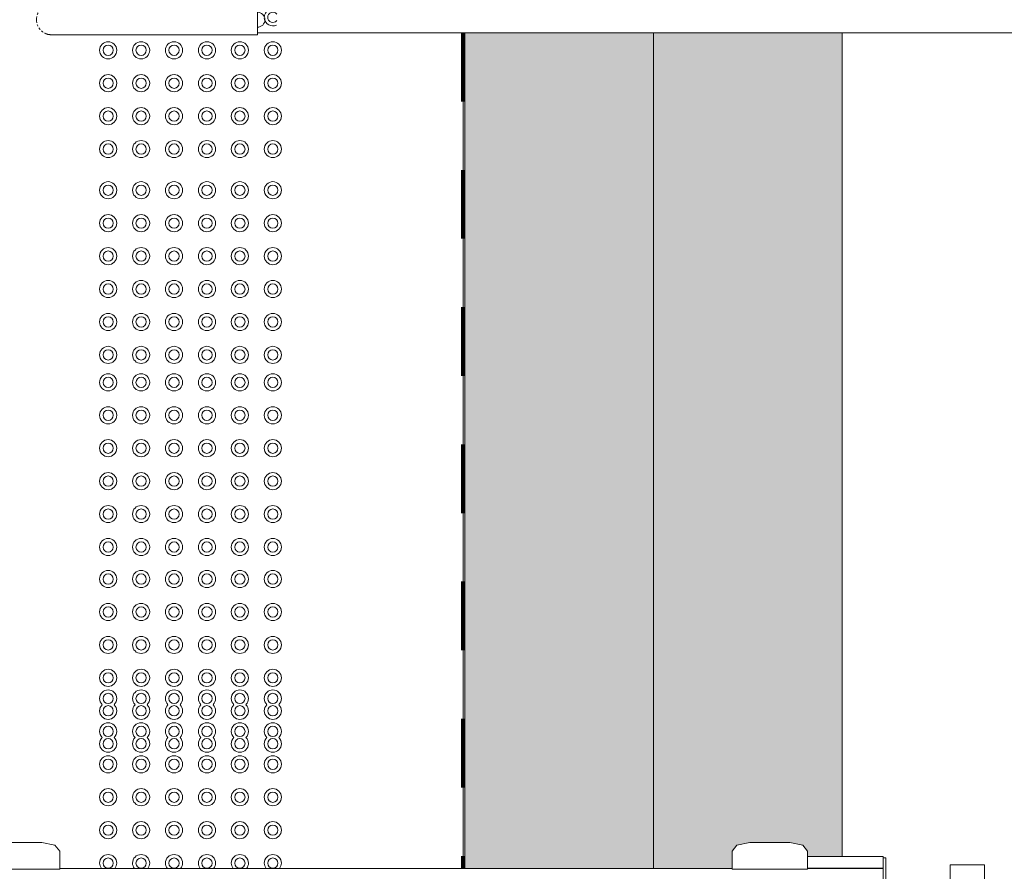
# Model space of a CAD drawing. Header units: metres. Extents: x 2.5 to 42.1, y -73.7 to -48.4.
# Tile 25 of 256: x 8.4 to 9.8, y -64.7 to -63.5. Entities that reach past the tile are written whole.
import ezdxf

# ---------------------------------------------------------------- set-up
doc = ezdxf.new("R2010")
doc.units = ezdxf.units.M
for name, pattern in [('Projeção', [0.003969, 0.002381, -0.001587]), ('Traço', [0.006, 0.003, -0.003]), ('Traço_2_', [0.006, 0.003, -0.003])]:
    doc.linetypes.add(name, pattern=pattern)
doc.layers.add('A-AREA', color=4, linetype='Traço', lineweight=100, true_color=0x00ffff)
for name, color, linetype, lineweight in [('A-FLOR', 7, 'Continuous', 18), ('A-GENM', 7, 'Continuous', 18), ('Balaústres', 7, 'Continuous', 18), ('Corrimão', 7, 'Continuous', 18), ('Guarda-corpos', 7, 'Continuous', 18), ('Q-SPCQ', 7, 'Continuous', 18), ('S-FNDN', 7, 'Continuous', 18), ('S-STRS', 7, 'Continuous', 18)]:
    doc.layers.add(name, color=color, linetype=linetype, lineweight=lineweight)
pattern_1 = [(50, (21.555, -62.929), (0.273274, -0.0239114), [0.02858, -0.31433]), (355, (21.555, -62.929), (-0.0528634, 0.286588), [0.02286, -0.25146]), (100.451, (21.578, -62.931), (0.220418, 0.2626804), [0.02429, -0.26714]), (46.184, (21.555, -62.853), (0.4066185, -0.0630575), [0.04286, -0.47149]), (96.636, (21.589, -62.858), (0.356107, 0.371139), [0.03643, -0.4007]), (351.184, (21.555, -62.853), (0.356108, 0.371137), [0.03429, -0.37719]), (21, (21.593, -62.872), (0.2274184, -0.1533992), [0.02858, -0.31433]), (326, (21.593, -62.872), (0.092705, 0.276284), [0.02286, -0.25146]), (71.451, (21.612, -62.884), (0.320132, 0.1228847), [0.02429, -0.26714]), (37.5, (21.555, -62.929), (0.0046375, 0.1268327), [0.00251, -0.2459, 0.00251, -0.25276, -0.25241]), (37.5, (21.555, -62.929), (0.0046375, 0.1268327), [-0.50368, 0.00251, -0.2499]), (7.5, (21.555, -62.929), (0.1002335, 0.1502687), [0.00251, -0.14303, 0.00251, -0.24018, -0.0962]), (7.5, (21.555, -62.929), (0.1002335, 0.1502687), [-0.38824, 0.00251, -0.09369]), (327.5, (21.47, -62.929), (0.2033841, -0.0085941), [0.00251, -0.09274, 0.00251, -0.29467, -0.39433]), (327.5, (21.47, -62.929), (0.2033841, -0.0085941), [-0.39243, 0.00251, -0.39182]), (317.5, (21.432, -62.929), (0.2221916, 0.0381397), [0.00251, -0.12131, 0.00251, -0.19484, -0.28004]), (317.5, (21.432, -62.929), (0.2221916, 0.0381397), [-0.32118, 0.00251, -0.27752])]

# ---------------------------------------------------------------- blocks, each defined once
blk = doc.blocks.new('Constructions-Lifts_Liftup_easylift-900-800 - Liftup - Material - Non-skid Linoleum-7091028-TÉRREO _0_32m')
at = {"layer": 'Q-SPCQ', "color": 253, "true_color": 0xaaaaaa}
for p, q in [((-0.45, 0), (-0.45, -0.05)), ((-0.36, 0), (-0.45, 0)), ((-0.45, -0.05), (-0.36, -0.05))]:
    blk.add_line(p, q, dxfattribs=at)
at = {"layer": 'S-FNDN', "color": 253, "true_color": 0xaaaaaa}
for p, q in [((-0.4625, -0.148), (-0.4455, -0.148)), ((-0.4625, -0.258), (-0.4625, -0.148)), ((-0.4605, -0.144), (-0.419, -0.144)), ((-0.4605, -0.148), (-0.4605, -0.144)), ((-0.419, -0.148), (-0.4605, -0.148)), ((-0.4455, -0.148), (-0.4455, -0.258)), ((-0.445, -0.258), (-0.445, -0.148)), ((-0.4786, -0.265), (-0.4701, -0.258)), ((-0.4701, -0.258), (-0.444, -0.258)), ((-0.4455, -0.258), (-0.4625, -0.258)), ((-0.444, -0.258), (-0.444, -0.368)), ((-0.4826, -0.284), (-0.4786, -0.265)), ((-0.4826, -0.342), (-0.4826, -0.284)), ((-0.4786, -0.361), (-0.4826, -0.342)), ((-0.4701, -0.368), (-0.4786, -0.361)), ((-0.444, -0.368), (-0.4701, -0.368)), ((-0.445, -1.348), (-0.445, -0.368)), ((-0.4786, -1.355), (-0.4701, -1.348)), ((-0.4701, -1.348), (-0.444, -1.348)), ((-0.444, -1.348), (-0.444, -1.458)), ((-0.4826, -1.374), (-0.4786, -1.355)), ((-0.4826, -1.432), (-0.4826, -1.374))]:
    blk.add_line(p, q, dxfattribs=at)
blk = doc.blocks.new('_ARQPWR_ACS Piso tátil de alerta - 30 cm Inox-7195133-TÉRREO _0_32m')
at = {"layer": 'A-GENM', "color": 253, "true_color": 0xaaaaaa}
for centre, radius, start, end in [((-0.12, 0.12), 0.0125, 0, 180), ((-0.072, 0.12), 0.0125, 0, 180), ((-0.024, 0.12), 0.0125, 0, 180), ((0.024, 0.12), 0.0125, 0, 180), ((0.072, 0.12), 0.0125, 0, 180), ((0.12, 0.12), 0.0125, 0, 180), ((-0.12, 0.12), 0.0125, 180, 360), ((-0.12, 0.12), 0.0075, 360, 180), ((-0.12, 0.12), 0.0075, 180, 360), ((-0.072, 0.12), 0.0125, 180, 360), ((-0.072, 0.12), 0.0075, 360, 180), ((-0.072, 0.12), 0.0075, 180, 360), ((-0.024, 0.12), 0.0125, 180, 360), ((-0.024, 0.12), 0.0075, 360, 180), ((-0.024, 0.12), 0.0075, 180, 360), ((0.024, 0.12), 0.0125, 180, 360), ((0.024, 0.12), 0.0075, 360, 180), ((0.024, 0.12), 0.0075, 180, 360), ((0.072, 0.12), 0.0125, 180, 360), ((0.072, 0.12), 0.0075, 360, 180), ((0.072, 0.12), 0.0075, 180, 360), ((0.12, 0.12), 0.0125, 180, 360), ((0.12, 0.12), 0.0075, 360, 180), ((0.12, 0.12), 0.0075, 180, 360), ((-0.12, 0.072), 0.0125, 0, 180), ((-0.12, 0.072), 0.0125, 180, 360), ((-0.12, 0.072), 0.0075, 360, 180), ((-0.12, 0.072), 0.0075, 180, 360), ((-0.072, 0.072), 0.0125, 0, 180), ((-0.072, 0.072), 0.0125, 180, 360), ((-0.072, 0.072), 0.0075, 360, 180), ((-0.072, 0.072), 0.0075, 180, 360), ((-0.024, 0.072), 0.0125, 0, 180), ((-0.024, 0.072), 0.0125, 180, 360), ((-0.024, 0.072), 0.0075, 360, 180), ((-0.024, 0.072), 0.0075, 180, 360), ((0.024, 0.072), 0.0125, 0, 180), ((0.024, 0.072), 0.0125, 180, 360), ((0.024, 0.072), 0.0075, 360, 180), ((0.024, 0.072), 0.0075, 180, 360), ((0.072, 0.072), 0.0125, 0, 180), ((0.072, 0.072), 0.0125, 180, 360), ((0.072, 0.072), 0.0075, 360, 180), ((0.072, 0.072), 0.0075, 180, 360), ((0.12, 0.072), 0.0125, 0, 180), ((0.12, 0.072), 0.0125, 180, 360), ((0.12, 0.072), 0.0075, 360, 180), ((0.12, 0.072), 0.0075, 180, 360), ((-0.12, 0.024), 0.0125, 0, 180), ((-0.12, 0.024), 0.0075, 360, 180), ((-0.072, 0.024), 0.0125, 0, 180), ((-0.072, 0.024), 0.0075, 360, 180), ((-0.024, 0.024), 0.0125, 0, 180), ((-0.024, 0.024), 0.0075, 360, 180), ((0.024, 0.024), 0.0125, 0, 180), ((0.024, 0.024), 0.0075, 360, 180), ((0.072, 0.024), 0.0125, 0, 180), ((0.072, 0.024), 0.0075, 360, 180), ((0.12, 0.024), 0.0125, 0, 180), ((0.12, 0.024), 0.0075, 360, 180), ((-0.12, 0.024), 0.0125, 180, 360), ((-0.12, 0.024), 0.0075, 180, 360), ((-0.072, 0.024), 0.0125, 180, 360), ((-0.072, 0.024), 0.0075, 180, 360), ((-0.024, 0.024), 0.0125, 180, 360), ((-0.024, 0.024), 0.0075, 180, 360), ((0.024, 0.024), 0.0125, 180, 360), ((0.024, 0.024), 0.0075, 180, 360), ((0.072, 0.024), 0.0125, 180, 360), ((0.072, 0.024), 0.0075, 180, 360), ((0.12, 0.024), 0.0125, 180, 360), ((0.12, 0.024), 0.0075, 180, 360), ((-0.12, -0.024), 0.0125, 0, 180), ((-0.072, -0.024), 0.0125, 0, 180), ((-0.024, -0.024), 0.0125, 0, 180), ((0.024, -0.024), 0.0125, 0, 180), ((0.072, -0.024), 0.0125, 0, 180), ((0.12, -0.024), 0.0125, 0, 180), ((-0.12, -0.024), 0.0125, 180, 360), ((-0.12, -0.024), 0.0075, 360, 180), ((-0.12, -0.024), 0.0075, 180, 360), ((-0.072, -0.024), 0.0125, 180, 360), ((-0.072, -0.024), 0.0075, 360, 180), ((-0.072, -0.024), 0.0075, 180, 360), ((-0.024, -0.024), 0.0125, 180, 360), ((-0.024, -0.024), 0.0075, 360, 180), ((-0.024, -0.024), 0.0075, 180, 360), ((0.024, -0.024), 0.0125, 180, 360), ((0.024, -0.024), 0.0075, 360, 180), ((0.024, -0.024), 0.0075, 180, 360), ((0.072, -0.024), 0.0125, 180, 360), ((0.072, -0.024), 0.0075, 360, 180), ((0.072, -0.024), 0.0075, 180, 360), ((0.12, -0.024), 0.0125, 180, 360), ((0.12, -0.024), 0.0075, 360, 180), ((0.12, -0.024), 0.0075, 180, 360), ((-0.12, -0.072), 0.0125, 0, 180), ((-0.12, -0.072), 0.0075, 360, 180), ((-0.072, -0.072), 0.0125, 0, 180), ((-0.072, -0.072), 0.0075, 360, 180), ((-0.024, -0.072), 0.0125, 0, 180), ((-0.024, -0.072), 0.0075, 360, 180), ((0.024, -0.072), 0.0125, 0, 180), ((0.024, -0.072), 0.0075, 360, 180), ((0.072, -0.072), 0.0125, 0, 180), ((0.072, -0.072), 0.0075, 360, 180), ((0.12, -0.072), 0.0125, 0, 180), ((0.12, -0.072), 0.0075, 360, 180), ((-0.12, -0.072), 0.0125, 180, 360), ((-0.12, -0.072), 0.0075, 180, 360), ((-0.072, -0.072), 0.0125, 180, 360), ((-0.072, -0.072), 0.0075, 180, 360), ((-0.024, -0.072), 0.0125, 180, 360), ((-0.024, -0.072), 0.0075, 180, 360), ((0.024, -0.072), 0.0125, 180, 360), ((0.024, -0.072), 0.0075, 180, 360), ((0.072, -0.072), 0.0125, 180, 360), ((0.072, -0.072), 0.0075, 180, 360), ((0.12, -0.072), 0.0125, 180, 360), ((0.12, -0.072), 0.0075, 180, 360), ((-0.12, -0.12), 0.0125, 0, 180), ((-0.12, -0.12), 0.0075, 360, 180), ((-0.072, -0.12), 0.0125, 0, 180), ((-0.072, -0.12), 0.0075, 360, 180), ((-0.024, -0.12), 0.0125, 0, 180), ((-0.024, -0.12), 0.0075, 360, 180), ((0.024, -0.12), 0.0125, 0, 180), ((0.024, -0.12), 0.0075, 360, 180), ((0.072, -0.12), 0.0125, 0, 180), ((0.072, -0.12), 0.0075, 360, 180), ((0.12, -0.12), 0.0125, 0, 180), ((0.12, -0.12), 0.0075, 360, 180), ((-0.12, -0.12), 0.0125, 180, 360), ((-0.12, -0.12), 0.0075, 180, 360), ((-0.072, -0.12), 0.0125, 180, 360), ((-0.072, -0.12), 0.0075, 180, 360), ((-0.024, -0.12), 0.0125, 180, 360), ((-0.024, -0.12), 0.0075, 180, 360), ((0.024, -0.12), 0.0125, 180, 360), ((0.024, -0.12), 0.0075, 180, 360), ((0.072, -0.12), 0.0125, 180, 360), ((0.072, -0.12), 0.0075, 180, 360), ((0.12, -0.12), 0.0125, 180, 360), ((0.12, -0.12), 0.0075, 180, 360)]:
    blk.add_arc(centre, radius, start, end, dxfattribs=at)
blk = doc.blocks.new('_ARQPWR_ACS Piso tátil de alerta - 30 cm Inox-V57-TÉRREO _0_32m')
at = {"layer": 'A-GENM', "color": 253, "true_color": 0xaaaaaa}
for centre, radius, start, end in [((-0.12, 0.12), 0.0125, 0, 180), ((-0.072, 0.12), 0.0125, 0, 180), ((-0.024, 0.12), 0.0125, 0, 180), ((0.024, 0.12), 0.0125, 0, 180), ((0.072, 0.12), 0.0125, 0, 180), ((0.12, 0.12), 0.0125, 0, 180), ((-0.12, 0.12), 0.0125, 180, 360), ((-0.12, 0.12), 0.0075, 360, 180), ((-0.12, 0.12), 0.0075, 180, 360), ((-0.072, 0.12), 0.0125, 180, 360), ((-0.072, 0.12), 0.0075, 360, 180), ((-0.072, 0.12), 0.0075, 180, 360), ((-0.024, 0.12), 0.0125, 180, 360), ((-0.024, 0.12), 0.0075, 360, 180), ((-0.024, 0.12), 0.0075, 180, 360), ((0.024, 0.12), 0.0125, 180, 360), ((0.024, 0.12), 0.0075, 360, 180), ((0.024, 0.12), 0.0075, 180, 360), ((0.072, 0.12), 0.0125, 180, 360), ((0.072, 0.12), 0.0075, 360, 180), ((0.072, 0.12), 0.0075, 180, 360), ((0.12, 0.12), 0.0125, 180, 360), ((0.12, 0.12), 0.0075, 360, 180), ((0.12, 0.12), 0.0075, 180, 360), ((-0.12, 0.072), 0.0125, 0, 180), ((-0.12, 0.072), 0.0125, 180, 360), ((-0.12, 0.072), 0.0075, 360, 180), ((-0.12, 0.072), 0.0075, 180, 360), ((-0.072, 0.072), 0.0125, 0, 180), ((-0.072, 0.072), 0.0125, 180, 360), ((-0.072, 0.072), 0.0075, 360, 180), ((-0.072, 0.072), 0.0075, 180, 360), ((-0.024, 0.072), 0.0125, 0, 180), ((-0.024, 0.072), 0.0125, 180, 360), ((-0.024, 0.072), 0.0075, 360, 180), ((-0.024, 0.072), 0.0075, 180, 360), ((0.024, 0.072), 0.0125, 0, 180), ((0.024, 0.072), 0.0125, 180, 360), ((0.024, 0.072), 0.0075, 360, 180), ((0.024, 0.072), 0.0075, 180, 360), ((0.072, 0.072), 0.0125, 0, 180), ((0.072, 0.072), 0.0125, 180, 360), ((0.072, 0.072), 0.0075, 360, 180), ((0.072, 0.072), 0.0075, 180, 360), ((0.12, 0.072), 0.0125, 0, 180), ((0.12, 0.072), 0.0125, 180, 360), ((0.12, 0.072), 0.0075, 360, 180), ((0.12, 0.072), 0.0075, 180, 360), ((-0.12, 0.024), 0.0125, 0, 180), ((-0.12, 0.024), 0.0075, 360, 180), ((-0.072, 0.024), 0.0125, 0, 180), ((-0.072, 0.024), 0.0075, 360, 180), ((-0.024, 0.024), 0.0125, 0, 180), ((-0.024, 0.024), 0.0075, 360, 180), ((0.024, 0.024), 0.0125, 0, 180), ((0.024, 0.024), 0.0075, 360, 180), ((0.072, 0.024), 0.0125, 0, 180), ((0.072, 0.024), 0.0075, 360, 180), ((0.12, 0.024), 0.0125, 0, 180), ((0.12, 0.024), 0.0075, 360, 180), ((-0.12, 0.024), 0.0125, 180, 360), ((-0.12, 0.024), 0.0075, 180, 360), ((-0.072, 0.024), 0.0125, 180, 360), ((-0.072, 0.024), 0.0075, 180, 360), ((-0.024, 0.024), 0.0125, 180, 360), ((-0.024, 0.024), 0.0075, 180, 360), ((0.024, 0.024), 0.0125, 180, 360), ((0.024, 0.024), 0.0075, 180, 360), ((0.072, 0.024), 0.0125, 180, 360), ((0.072, 0.024), 0.0075, 180, 360), ((0.12, 0.024), 0.0125, 180, 360), ((0.12, 0.024), 0.0075, 180, 360), ((-0.12, -0.024), 0.0125, 0, 180), ((-0.072, -0.024), 0.0125, 0, 180), ((-0.024, -0.024), 0.0125, 0, 180), ((0.024, -0.024), 0.0125, 0, 180), ((0.072, -0.024), 0.0125, 0, 180), ((0.12, -0.024), 0.0125, 0, 180), ((-0.12, -0.024), 0.0125, 180, 360), ((-0.12, -0.024), 0.0075, 360, 180), ((-0.12, -0.024), 0.0075, 180, 360), ((-0.072, -0.024), 0.0125, 180, 360), ((-0.072, -0.024), 0.0075, 360, 180), ((-0.072, -0.024), 0.0075, 180, 360), ((-0.024, -0.024), 0.0125, 180, 360), ((-0.024, -0.024), 0.0075, 360, 180), ((-0.024, -0.024), 0.0075, 180, 360), ((0.024, -0.024), 0.0125, 180, 360), ((0.024, -0.024), 0.0075, 360, 180), ((0.024, -0.024), 0.0075, 180, 360), ((0.072, -0.024), 0.0125, 180, 360), ((0.072, -0.024), 0.0075, 360, 180), ((0.072, -0.024), 0.0075, 180, 360), ((0.12, -0.024), 0.0125, 180, 360), ((0.12, -0.024), 0.0075, 360, 180), ((0.12, -0.024), 0.0075, 180, 360), ((-0.12, -0.072), 0.0125, 135, 180), ((-0.12, -0.072), 0.0075, 360, 180), ((-0.12, -0.072), 0.0125, 0, 45), ((-0.072, -0.072), 0.0125, 135, 180), ((-0.072, -0.072), 0.0075, 360, 180), ((-0.072, -0.072), 0.0125, 0, 45), ((-0.024, -0.072), 0.0125, 135, 180), ((-0.024, -0.072), 0.0075, 360, 180), ((-0.024, -0.072), 0.0125, 0, 45), ((0.024, -0.072), 0.0125, 135, 180), ((0.024, -0.072), 0.0075, 360, 180), ((0.024, -0.072), 0.0125, 0, 45), ((0.072, -0.072), 0.0125, 135, 180), ((0.072, -0.072), 0.0075, 360, 180), ((0.072, -0.072), 0.0125, 0, 45), ((0.12, -0.072), 0.0125, 135, 180), ((0.12, -0.072), 0.0075, 360, 180), ((0.12, -0.072), 0.0125, 0, 45), ((-0.12, -0.072), 0.0125, 180, 360), ((-0.12, -0.072), 0.0075, 180, 360), ((-0.072, -0.072), 0.0125, 180, 360), ((-0.072, -0.072), 0.0075, 180, 360), ((-0.024, -0.072), 0.0125, 180, 360), ((-0.024, -0.072), 0.0075, 180, 360), ((0.024, -0.072), 0.0125, 180, 360), ((0.024, -0.072), 0.0075, 180, 360), ((0.072, -0.072), 0.0125, 180, 360), ((0.072, -0.072), 0.0075, 180, 360), ((0.12, -0.072), 0.0125, 180, 360), ((0.12, -0.072), 0.0075, 180, 360), ((-0.12, -0.12), 0.0125, 135, 180), ((-0.12, -0.12), 0.0075, 360, 180), ((-0.12, -0.12), 0.0125, 0, 45), ((-0.072, -0.12), 0.0125, 135, 180), ((-0.072, -0.12), 0.0075, 360, 180), ((-0.072, -0.12), 0.0125, 0, 45), ((-0.024, -0.12), 0.0125, 135, 180), ((-0.024, -0.12), 0.0075, 360, 180), ((-0.024, -0.12), 0.0125, 0, 45), ((0.024, -0.12), 0.0125, 135, 180), ((0.024, -0.12), 0.0075, 360, 180), ((0.024, -0.12), 0.0125, 0, 45), ((0.072, -0.12), 0.0125, 135, 180), ((0.072, -0.12), 0.0075, 360, 180), ((0.072, -0.12), 0.0125, 0, 45), ((0.12, -0.12), 0.0125, 135, 180), ((0.12, -0.12), 0.0075, 360, 180), ((0.12, -0.12), 0.0125, 0, 45), ((-0.12, -0.12), 0.0125, 180, 360), ((-0.12, -0.12), 0.0075, 180, 360), ((-0.072, -0.12), 0.0125, 180, 360), ((-0.072, -0.12), 0.0075, 180, 360), ((-0.024, -0.12), 0.0125, 180, 360), ((-0.024, -0.12), 0.0075, 180, 360), ((0.024, -0.12), 0.0125, 180, 360), ((0.024, -0.12), 0.0075, 180, 360), ((0.072, -0.12), 0.0125, 180, 360), ((0.072, -0.12), 0.0075, 180, 360), ((0.12, -0.12), 0.0125, 180, 360), ((0.12, -0.12), 0.0075, 180, 360)]:
    blk.add_arc(centre, radius, start, end, dxfattribs=at)
blk = doc.blocks.new('_ARQPWR_ACS Piso tátil de alerta - 30 cm Inox-V58-TÉRREO _0_32m')
at = {"layer": 'A-GENM', "color": 253, "true_color": 0xaaaaaa}
for centre, radius, start, end in [((-0.12, 0.12), 0.0125, 0, 180), ((-0.072, 0.12), 0.0125, 0, 180), ((-0.024, 0.12), 0.0125, 0, 180), ((0.024, 0.12), 0.0125, 0, 180), ((0.072, 0.12), 0.0125, 0, 180), ((0.12, 0.12), 0.0125, 0, 180), ((-0.12, 0.12), 0.0125, 180, 360), ((-0.12, 0.12), 0.0075, 360, 180), ((-0.12, 0.12), 0.0075, 180, 360), ((-0.072, 0.12), 0.0125, 180, 360), ((-0.072, 0.12), 0.0075, 360, 180), ((-0.072, 0.12), 0.0075, 180, 360), ((-0.024, 0.12), 0.0125, 180, 360), ((-0.024, 0.12), 0.0075, 360, 180), ((-0.024, 0.12), 0.0075, 180, 360), ((0.024, 0.12), 0.0125, 180, 360), ((0.024, 0.12), 0.0075, 360, 180), ((0.024, 0.12), 0.0075, 180, 360), ((0.072, 0.12), 0.0125, 180, 360), ((0.072, 0.12), 0.0075, 360, 180), ((0.072, 0.12), 0.0075, 180, 360), ((0.12, 0.12), 0.0125, 180, 360), ((0.12, 0.12), 0.0075, 360, 180), ((0.12, 0.12), 0.0075, 180, 360), ((0.12, 0.072), 0.0125, 64.5442, 178.7679), ((0.12, 0.072), 0.0075, 40, 180), ((0.12, 0.072), 0.0075, 180, 320), ((0.12, 0.072), 0.0125, 188.4192, 295.4558), ((-0.12, 0.024), 0.0125, 0, 180), ((-0.12, 0.024), 0.0075, 360, 180), ((-0.072, 0.024), 0.0125, 0, 180), ((-0.072, 0.024), 0.0075, 360, 180), ((-0.024, 0.024), 0.0125, 0, 180), ((-0.024, 0.024), 0.0075, 360, 180), ((0.024, 0.024), 0.0125, 0, 180), ((0.024, 0.024), 0.0075, 360, 180), ((0.072, 0.024), 0.0125, 0, 180), ((0.072, 0.024), 0.0075, 360, 180), ((0.12, 0.024), 0.0125, 0, 180), ((0.12, 0.024), 0.0075, 360, 180), ((-0.12, 0.024), 0.0125, 180, 360), ((-0.12, 0.024), 0.0075, 180, 360), ((-0.072, 0.024), 0.0125, 180, 360), ((-0.072, 0.024), 0.0075, 180, 360), ((-0.024, 0.024), 0.0125, 180, 360), ((-0.024, 0.024), 0.0075, 180, 360), ((0.024, 0.024), 0.0125, 180, 360), ((0.024, 0.024), 0.0075, 180, 360), ((0.072, 0.024), 0.0125, 180, 360), ((0.072, 0.024), 0.0075, 180, 360), ((0.12, 0.024), 0.0125, 180, 360), ((0.12, 0.024), 0.0075, 180, 360), ((-0.12, -0.024), 0.0125, 0, 180), ((-0.072, -0.024), 0.0125, 0, 180), ((-0.024, -0.024), 0.0125, 0, 180), ((0.024, -0.024), 0.0125, 0, 180), ((0.072, -0.024), 0.0125, 0, 180), ((0.12, -0.024), 0.0125, 0, 180), ((-0.12, -0.024), 0.0125, 180, 360), ((-0.12, -0.024), 0.0075, 360, 180), ((-0.12, -0.024), 0.0075, 180, 360), ((-0.072, -0.024), 0.0125, 180, 360), ((-0.072, -0.024), 0.0075, 360, 180), ((-0.072, -0.024), 0.0075, 180, 360), ((-0.024, -0.024), 0.0125, 180, 360), ((-0.024, -0.024), 0.0075, 360, 180), ((-0.024, -0.024), 0.0075, 180, 360), ((0.024, -0.024), 0.0125, 180, 360), ((0.024, -0.024), 0.0075, 360, 180), ((0.024, -0.024), 0.0075, 180, 360), ((0.072, -0.024), 0.0125, 180, 360), ((0.072, -0.024), 0.0075, 360, 180), ((0.072, -0.024), 0.0075, 180, 360), ((0.12, -0.024), 0.0125, 180, 360), ((0.12, -0.024), 0.0075, 360, 180), ((0.12, -0.024), 0.0075, 180, 360), ((-0.12, -0.072), 0.0125, 0, 180), ((-0.12, -0.072), 0.0075, 360, 180), ((-0.072, -0.072), 0.0125, 0, 180), ((-0.072, -0.072), 0.0075, 360, 180), ((-0.024, -0.072), 0.0125, 0, 180), ((-0.024, -0.072), 0.0075, 360, 180), ((0.024, -0.072), 0.0125, 0, 180), ((0.024, -0.072), 0.0075, 360, 180), ((0.072, -0.072), 0.0125, 0, 180), ((0.072, -0.072), 0.0075, 360, 180), ((0.12, -0.072), 0.0125, 0, 180), ((0.12, -0.072), 0.0075, 360, 180), ((-0.12, -0.072), 0.0125, 180, 360), ((-0.12, -0.072), 0.0075, 180, 360), ((-0.072, -0.072), 0.0125, 180, 360), ((-0.072, -0.072), 0.0075, 180, 360), ((-0.024, -0.072), 0.0125, 180, 360), ((-0.024, -0.072), 0.0075, 180, 360), ((0.024, -0.072), 0.0125, 180, 360), ((0.024, -0.072), 0.0075, 180, 360), ((0.072, -0.072), 0.0125, 180, 360), ((0.072, -0.072), 0.0075, 180, 360), ((0.12, -0.072), 0.0125, 180, 360), ((0.12, -0.072), 0.0075, 180, 360), ((-0.12, -0.12), 0.0125, 0, 180), ((-0.12, -0.12), 0.0075, 360, 180), ((-0.072, -0.12), 0.0125, 0, 180), ((-0.072, -0.12), 0.0075, 360, 180), ((-0.024, -0.12), 0.0125, 0, 180), ((-0.024, -0.12), 0.0075, 360, 180), ((0.024, -0.12), 0.0125, 0, 180), ((0.024, -0.12), 0.0075, 360, 180), ((0.072, -0.12), 0.0125, 0, 180), ((0.072, -0.12), 0.0075, 360, 180), ((0.12, -0.12), 0.0125, 0, 180), ((0.12, -0.12), 0.0075, 360, 180), ((-0.12, -0.12), 0.0125, 180, 360), ((-0.12, -0.12), 0.0075, 180, 360), ((-0.072, -0.12), 0.0125, 180, 360), ((-0.072, -0.12), 0.0075, 180, 360), ((-0.024, -0.12), 0.0125, 180, 360), ((-0.024, -0.12), 0.0075, 180, 360), ((0.024, -0.12), 0.0125, 180, 360), ((0.024, -0.12), 0.0075, 180, 360), ((0.072, -0.12), 0.0125, 180, 360), ((0.072, -0.12), 0.0075, 180, 360), ((0.12, -0.12), 0.0125, 180, 360), ((0.12, -0.12), 0.0075, 180, 360)]:
    blk.add_arc(centre, radius, start, end, dxfattribs=at)
blk = doc.blocks.new('_ARQPWR_ACS Piso tátil de alerta - 30 cm Inox-V62-TÉRREO _0_32m')
at = {"layer": 'A-GENM', "color": 253, "true_color": 0xaaaaaa}
for centre, radius, start, end in [((-0.12, 0.12), 0.0125, 0, 180), ((-0.072, 0.12), 0.0125, 0, 180), ((-0.024, 0.12), 0.0125, 0, 180), ((0.024, 0.12), 0.0125, 0, 180), ((0.072, 0.12), 0.0125, 0, 180), ((0.12, 0.12), 0.0125, 0, 180), ((-0.12, 0.12), 0.0125, 180, 225), ((-0.12, 0.12), 0.0075, 360, 180), ((-0.12, 0.12), 0.0075, 180, 360), ((-0.12, 0.12), 0.0125, 315, 360), ((-0.072, 0.12), 0.0125, 180, 225), ((-0.072, 0.12), 0.0075, 360, 180), ((-0.072, 0.12), 0.0075, 180, 360), ((-0.072, 0.12), 0.0125, 315, 360), ((-0.024, 0.12), 0.0125, 180, 225), ((-0.024, 0.12), 0.0075, 360, 180), ((-0.024, 0.12), 0.0075, 180, 360), ((-0.024, 0.12), 0.0125, 315, 360), ((0.024, 0.12), 0.0125, 180, 225), ((0.024, 0.12), 0.0075, 360, 180), ((0.024, 0.12), 0.0075, 180, 360), ((0.024, 0.12), 0.0125, 315, 360), ((0.072, 0.12), 0.0125, 180, 225), ((0.072, 0.12), 0.0075, 360, 180), ((0.072, 0.12), 0.0075, 180, 360), ((0.072, 0.12), 0.0125, 315, 360), ((0.12, 0.12), 0.0125, 180, 225), ((0.12, 0.12), 0.0075, 360, 180), ((0.12, 0.12), 0.0075, 180, 360), ((0.12, 0.12), 0.0125, 315, 360), ((-0.12, 0.072), 0.0125, 0, 180), ((-0.12, 0.072), 0.0125, 180, 225), ((-0.12, 0.072), 0.0075, 360, 180), ((-0.12, 0.072), 0.0075, 180, 360), ((-0.12, 0.072), 0.0125, 315, 360), ((-0.072, 0.072), 0.0125, 0, 180), ((-0.072, 0.072), 0.0125, 180, 225), ((-0.072, 0.072), 0.0075, 360, 180), ((-0.072, 0.072), 0.0075, 180, 360), ((-0.072, 0.072), 0.0125, 315, 360), ((-0.024, 0.072), 0.0125, 0, 180), ((-0.024, 0.072), 0.0125, 180, 225), ((-0.024, 0.072), 0.0075, 360, 180), ((-0.024, 0.072), 0.0075, 180, 360), ((-0.024, 0.072), 0.0125, 315, 360), ((0.024, 0.072), 0.0125, 0, 180), ((0.024, 0.072), 0.0125, 180, 225), ((0.024, 0.072), 0.0075, 360, 180), ((0.024, 0.072), 0.0075, 180, 360), ((0.024, 0.072), 0.0125, 315, 360), ((0.072, 0.072), 0.0125, 0, 180), ((0.072, 0.072), 0.0125, 180, 225), ((0.072, 0.072), 0.0075, 360, 180), ((0.072, 0.072), 0.0075, 180, 360), ((0.072, 0.072), 0.0125, 315, 360), ((0.12, 0.072), 0.0125, 0, 180), ((0.12, 0.072), 0.0125, 180, 225), ((0.12, 0.072), 0.0075, 360, 180), ((0.12, 0.072), 0.0075, 180, 360), ((0.12, 0.072), 0.0125, 315, 360), ((-0.12, 0.024), 0.0125, 0, 180), ((-0.12, 0.024), 0.0075, 360, 180), ((-0.072, 0.024), 0.0125, 0, 180), ((-0.072, 0.024), 0.0075, 360, 180), ((-0.024, 0.024), 0.0125, 0, 180), ((-0.024, 0.024), 0.0075, 360, 180), ((0.024, 0.024), 0.0125, 0, 180), ((0.024, 0.024), 0.0075, 360, 180), ((0.072, 0.024), 0.0125, 0, 180), ((0.072, 0.024), 0.0075, 360, 180), ((0.12, 0.024), 0.0125, 0, 180), ((0.12, 0.024), 0.0075, 360, 180), ((-0.12, 0.024), 0.0125, 180, 360), ((-0.12, 0.024), 0.0075, 180, 360), ((-0.072, 0.024), 0.0125, 180, 360), ((-0.072, 0.024), 0.0075, 180, 360), ((-0.024, 0.024), 0.0125, 180, 360), ((-0.024, 0.024), 0.0075, 180, 360), ((0.024, 0.024), 0.0125, 180, 360), ((0.024, 0.024), 0.0075, 180, 360), ((0.072, 0.024), 0.0125, 180, 360), ((0.072, 0.024), 0.0075, 180, 360), ((0.12, 0.024), 0.0125, 180, 360), ((0.12, 0.024), 0.0075, 180, 360), ((-0.12, -0.024), 0.0125, 0, 180), ((-0.072, -0.024), 0.0125, 0, 180), ((-0.024, -0.024), 0.0125, 0, 180), ((0.024, -0.024), 0.0125, 0, 180), ((0.072, -0.024), 0.0125, 0, 180), ((0.12, -0.024), 0.0125, 0, 180), ((-0.12, -0.024), 0.0125, 180, 360), ((-0.12, -0.024), 0.0075, 360, 180), ((-0.12, -0.024), 0.0075, 180, 360), ((-0.072, -0.024), 0.0125, 180, 360), ((-0.072, -0.024), 0.0075, 360, 180), ((-0.072, -0.024), 0.0075, 180, 360), ((-0.024, -0.024), 0.0125, 180, 360), ((-0.024, -0.024), 0.0075, 360, 180), ((-0.024, -0.024), 0.0075, 180, 360), ((0.024, -0.024), 0.0125, 180, 360), ((0.024, -0.024), 0.0075, 360, 180), ((0.024, -0.024), 0.0075, 180, 360), ((0.072, -0.024), 0.0125, 180, 360), ((0.072, -0.024), 0.0075, 360, 180), ((0.072, -0.024), 0.0075, 180, 360), ((0.12, -0.024), 0.0125, 180, 360), ((0.12, -0.024), 0.0075, 360, 180), ((0.12, -0.024), 0.0075, 180, 360), ((-0.12, -0.072), 0.0125, 0, 180), ((-0.12, -0.072), 0.0075, 360, 180), ((-0.072, -0.072), 0.0125, 0, 180), ((-0.072, -0.072), 0.0075, 360, 180), ((-0.024, -0.072), 0.0125, 0, 180), ((-0.024, -0.072), 0.0075, 360, 180), ((0.024, -0.072), 0.0125, 0, 180), ((0.024, -0.072), 0.0075, 360, 180), ((0.072, -0.072), 0.0125, 0, 180), ((0.072, -0.072), 0.0075, 360, 180), ((0.12, -0.072), 0.0125, 0, 180), ((0.12, -0.072), 0.0075, 360, 180), ((-0.12, -0.072), 0.0125, 180, 360), ((-0.12, -0.072), 0.0075, 180, 360), ((-0.072, -0.072), 0.0125, 180, 360), ((-0.072, -0.072), 0.0075, 180, 360), ((-0.024, -0.072), 0.0125, 180, 360), ((-0.024, -0.072), 0.0075, 180, 360), ((0.024, -0.072), 0.0125, 180, 360), ((0.024, -0.072), 0.0075, 180, 360), ((0.072, -0.072), 0.0125, 180, 360), ((0.072, -0.072), 0.0075, 180, 360), ((0.12, -0.072), 0.0125, 180, 360), ((0.12, -0.072), 0.0075, 180, 360), ((-0.12, -0.12), 0.0125, 0, 180), ((-0.12, -0.12), 0.0075, 360, 180), ((-0.072, -0.12), 0.0125, 0, 180), ((-0.072, -0.12), 0.0075, 360, 180), ((-0.024, -0.12), 0.0125, 0, 180), ((-0.024, -0.12), 0.0075, 360, 180), ((0.024, -0.12), 0.0125, 0, 180), ((0.024, -0.12), 0.0075, 360, 180), ((0.072, -0.12), 0.0125, 0, 180), ((0.072, -0.12), 0.0075, 360, 180), ((0.12, -0.12), 0.0125, 0, 180), ((0.12, -0.12), 0.0075, 360, 180), ((-0.12, -0.12), 0.0125, 180, 219.2527), ((-0.12, -0.12), 0.0075, 180, 360), ((-0.12, -0.12), 0.0125, 320.7473, 360), ((-0.072, -0.12), 0.0125, 180, 219.2527), ((-0.072, -0.12), 0.0075, 180, 360), ((-0.072, -0.12), 0.0125, 320.7473, 360), ((-0.024, -0.12), 0.0125, 180, 219.2527), ((-0.024, -0.12), 0.0075, 180, 360), ((-0.024, -0.12), 0.0125, 320.7473, 360), ((0.024, -0.12), 0.0125, 180, 219.2527), ((0.024, -0.12), 0.0075, 180, 360), ((0.024, -0.12), 0.0125, 320.7473, 360), ((0.072, -0.12), 0.0125, 180, 219.2527), ((0.072, -0.12), 0.0075, 180, 360), ((0.072, -0.12), 0.0125, 320.7473, 360), ((0.12, -0.12), 0.0125, 180, 219.2527), ((0.12, -0.12), 0.0075, 180, 360), ((0.12, -0.12), 0.0125, 320.7473, 360)]:
    blk.add_arc(centre, radius, start, end, dxfattribs=at)
blk = doc.blocks.new('Guarda-corpo - 1_-V63-TÉRREO _0_32m')
at = {"layer": 'Balaústres', "color": 253, "true_color": 0xaaaaaa}
for p, q in [((0, 0), (-0.022, 0)), ((0.022, 0), (0, 0)), ((-0.022, 0), (-0.022, -0.1984)), ((0.022, -0.1984), (0.022, 0))]:
    blk.add_line(p, q, dxfattribs=at)
at = {"layer": 'Balaústres', "color": 253, "true_color": 0xaaaaaa, "flags": 128}
for points in [[(-0.022, -0.2463), (-0.022, -0.2427), (-0.022, -0.239), (-0.022, -0.2352), (-0.022, -0.2314), (-0.022, -0.2275), (-0.022, -0.2236), (-0.022, -0.2197), (-0.022, -0.2157), (-0.022, -0.2117), (-0.022, -0.2076), (-0.022, -0.2036), (-0.022, -0.1995), (-0.022, -0.1984)], [(-0.022, -0.1984), (-0.022, -0.2025), (-0.022, -0.2065), (-0.022, -0.2106), (-0.022, -0.2146), (-0.022, -0.2186), (-0.022, -0.2226), (-0.022, -0.2265), (-0.022, -0.2304), (-0.022, -0.2342), (-0.022, -0.238), (-0.022, -0.2417), (-0.022, -0.2453), (-0.022, -0.2489), (-0.022, -0.2524), (-0.022, -0.2558), (-0.022, -0.2591), (-0.022, -0.2623), (-0.022, -0.2654), (-0.022, -0.2684), (-0.022, -0.2713), (-0.022, -0.2741), (-0.022, -0.2767), (-0.022, -0.2792), (-0.022, -0.2816), (-0.022, -0.2839), (-0.022, -0.286), (-0.022, -0.288), (-0.022, -0.2899), (-0.022, -0.2915), (-0.022, -0.2931), (-0.022, -0.2945), (-0.022, -0.2957), (-0.022, -0.2968), (-0.022, -0.2978), (-0.022, -0.2985), (-0.022, -0.2991), (-0.022, -0.2996), (-0.022, -0.2999), (-0.022, -0.3), (-0.022, -0.3)], [(0.022, -0.1984), (0.022, -0.2025), (0.022, -0.2065), (0.022, -0.2106), (0.022, -0.2146), (0.022, -0.2186), (0.022, -0.2226), (0.022, -0.2265), (0.022, -0.2304), (0.022, -0.2342), (0.022, -0.238), (0.022, -0.2417), (0.022, -0.2453)], [(0.022, -0.3), (0.022, -0.2999), (0.022, -0.2997), (0.022, -0.2993), (0.022, -0.2987), (0.022, -0.298), (0.022, -0.2971), (0.022, -0.296), (0.022, -0.2948), (0.022, -0.2935), (0.022, -0.292), (0.022, -0.2903), (0.022, -0.2885), (0.022, -0.2866), (0.022, -0.2845), (0.022, -0.2823), (0.022, -0.2799), (0.022, -0.2774), (0.022, -0.2748), (0.022, -0.272), (0.022, -0.2692), (0.022, -0.2662), (0.022, -0.2631), (0.022, -0.26), (0.022, -0.2567), (0.022, -0.2533), (0.022, -0.2498), (0.022, -0.2463), (0.022, -0.2427), (0.022, -0.239), (0.022, -0.2352), (0.022, -0.2314), (0.022, -0.2275), (0.022, -0.2236), (0.022, -0.2197), (0.022, -0.2157), (0.022, -0.2117), (0.022, -0.2076), (0.022, -0.2036), (0.022, -0.1995), (0.022, -0.1984)], [(0.022, -0.2634), (0.022, -0.2654), (0.022, -0.2684), (0.022, -0.2713), (0.022, -0.2741), (0.022, -0.2767), (0.022, -0.2792), (0.022, -0.2816), (0.022, -0.2839), (0.022, -0.286), (0.022, -0.288), (0.022, -0.2899), (0.022, -0.2915), (0.022, -0.2931), (0.022, -0.2945), (0.022, -0.2957), (0.022, -0.2968), (0.022, -0.2978), (0.022, -0.2985), (0.022, -0.2991), (0.022, -0.2996), (0.022, -0.2999), (0.022, -0.3), (0.022, -0.3)], [(-0.022, -0.3), (-0.022, -0.2999), (-0.022, -0.2997), (-0.022, -0.2993), (-0.022, -0.2987), (-0.022, -0.298), (-0.022, -0.2971), (-0.022, -0.296), (-0.022, -0.2948), (-0.022, -0.2935), (-0.022, -0.292), (-0.022, -0.2903), (-0.022, -0.2885), (-0.022, -0.2874)], [(-0.0198, -0.3096), (-0.0202, -0.3088), (-0.0205, -0.308), (-0.0208, -0.3071), (-0.0211, -0.3063), (-0.0213, -0.3055), (-0.0215, -0.3046), (-0.0217, -0.3037), (-0.0218, -0.3029), (-0.0219, -0.302), (-0.022, -0.3011), (-0.022, -0.3002), (-0.022, -0.3)], [(0.022, -0.3), (0.022, -0.3009), (0.0219, -0.3018), (0.0218, -0.3026), (0.0217, -0.3035), (0.0216, -0.3044), (0.0214, -0.3052), (0.0211, -0.3061), (0.0209, -0.3069), (0.0206, -0.3078), (0.0203, -0.3086), (0.0199, -0.3094), (0.0195, -0.3102)], [(-0.0164, -0.3147), (-0.017, -0.314), (-0.0175, -0.3133), (-0.018, -0.3126), (-0.0185, -0.3119)], [(0.0182, -0.3124), (0.0176, -0.3131), (0.0171, -0.3138), (0.0165, -0.3145)], [(-0.0124, -0.3182), (-0.0131, -0.3176), (-0.0138, -0.3171), (-0.0145, -0.3165)], [(-0.0069, -0.3209), (-0.0078, -0.3206), (-0.0086, -0.3203), (-0.0094, -0.3199), (-0.0102, -0.3195)], [(0, -0.322), (-0.0009, -0.322), (-0.0018, -0.3219), (-0.0026, -0.3218), (-0.0035, -0.3217), (-0.0044, -0.3216)], [(0.0046, -0.3215), (0.0037, -0.3217), (0.0029, -0.3218), (0.002, -0.3219), (0.0011, -0.322), (0.0002, -0.322)], [(0.0096, -0.3198), (0.0088, -0.3202), (0.008, -0.3205), (0.0071, -0.3208)], [(0.0147, -0.3164), (0.014, -0.317), (0.0133, -0.3175), (0.0126, -0.318), (0.0121, -0.3184)]]:
    blk.add_lwpolyline(points, dxfattribs=at)
at = {"layer": 'Balaústres', "color": 253, "true_color": 0xaaaaaa}
blk.add_arc((0, 0), 0.011, 360, 180, dxfattribs=at)
blk = doc.blocks.new('Guarda-corpo - Guarda-corpo-7904724-TÉRREO _0_32m')
at = {"layer": 'Corrimão', "color": 253, "true_color": 0xaaaaaa}
for p, q in [((8.749, -63.4975), (8.749, -63.4594)), ((8.7765, -63.4975), (8.749, -63.4975)), ((8.7765, -63.4975), (8.749, -63.4975)), ((9.3265, -63.4975), (8.7765, -63.4975)), ((9.949, -63.4975), (9.3265, -63.4975))]:
    blk.add_line(p, q, dxfattribs=at)
at = {"rotation": 270}
blk.add_blockref('Guarda-corpo - 1_-V63-TÉRREO _0_32m', (8.749, -63.4784), dxfattribs=at)
blk = doc.blocks.new('4 GRE - ESCOLA DE CINEMA E AUDIOVISUAL CINE REX R07_rvt-1-TÉRREO _0_32m')
at = {"layer": 'S-STRS', "true_color": 0xc2c2c2}
h = blk.add_hatch(dxfattribs=at)
h.set_pattern_fill('FP_15', color=9, style=0, pattern_type=2)
h.set_pattern_definition(pattern_1)
h.paths.add_polyline_path([(9.2761, -64.7154), (9.3265, -64.7154), (9.3265, -63.4975), (9.0515, -63.4975), (9.0515, -64.7154)])
h.paths.add_polyline_path([(9.3265, -63.4594), (9.3265, -61.9975), (9.0515, -61.9975), (9.0515, -63.4594), (9.2761, -63.4594)])
h.paths.add_polyline_path([(9.0515, -61.9594), (9.3265, -61.9594), (9.3265, -60.4975), (9.0515, -60.4975), (9.0515, -61.8562)])
h.paths.add_polyline_path([(9.0515, -60.4594), (9.3265, -60.4594), (9.3265, -58.9975), (9.0515, -58.9975), (9.0515, -60.2714)])
h.paths.add_polyline_path([(9.3265, -58.9594), (9.3265, -57.5884), (9.0515, -57.5884), (9.0515, -58.9594), (9.2761, -58.9594)])
h = blk.add_hatch(dxfattribs=at)
h.set_pattern_fill('FP_15', color=9, style=0, pattern_type=2)
h.set_pattern_definition(pattern_1)
h.paths.add_polyline_path([(9.3265, -64.7154), (9.441, -64.7154), (9.441, -64.6903), (9.448, -64.6818), (9.467, -64.6778), (9.525, -64.6778), (9.544, -64.6818), (9.551, -64.6903), (9.551, -64.6979), (9.6015, -64.6979), (9.6015, -63.4975), (9.3265, -63.4975), (9.3265, -64.6903)])
h.paths.add_polyline_path([(9.3265, -63.4594), (9.6015, -63.4594), (9.6015, -61.9975), (9.3265, -61.9975), (9.3265, -63.441)])
h.paths.add_polyline_path([(9.3265, -61.9594), (9.6015, -61.9594), (9.6015, -60.4975), (9.3265, -60.4975), (9.3265, -61.8562)])
h.paths.add_polyline_path([(9.6015, -60.4594), (9.6015, -58.9975), (9.3265, -58.9975), (9.3265, -60.4594), (9.5858, -60.4594)])
h.paths.add_polyline_path([(9.3265, -58.9594), (9.6015, -58.9594), (9.6015, -57.5884), (9.3265, -57.5884), (9.3265, -58.6866)])
at = {"layer": 'A-AREA', "color": 131, "linetype": 'Traço_2_', "true_color": 0xaaffff}
blk.add_line((9.049, -63.4975), (9.049, -64.7154), dxfattribs=at)
blk.add_line((9.049, -63.4975), (9.049, -64.7154), dxfattribs=at)
at = {"layer": 'A-FLOR', "color": 253, "true_color": 0xaaaaaa}
for p, q in [((9.049, -64.7154), (9.049, -63.4975)), ((9.6015, -63.4975), (9.6015, -64.6979))]:
    blk.add_line(p, q, dxfattribs=at)
at = {"layer": 'S-STRS', "color": 253, "true_color": 0xaaaaaa}
for p, q in [((9.0515, -63.4975), (9.0515, -64.7154)), ((9.3265, -63.4975), (9.3265, -64.7154))]:
    blk.add_line(p, q, dxfattribs=at)
at = {"layer": 'S-STRS', "color": 253, "linetype": 'Projeção', "true_color": 0xaaaaaa}
for p, q in [((9.0515, -63.4975), (9.0515, -64.7154)), ((9.3265, -63.4975), (9.3265, -64.7154))]:
    blk.add_line(p, q, dxfattribs=at)
at = {"layer": 'A-GENM', "color": 253, "lineweight": 18, "true_color": 0xaaaaaa}
for name, p in [('_ARQPWR_ACS Piso tátil de alerta - 30 cm Inox-V58-TÉRREO _0_32m', (8.6515, -63.547)), ('_ARQPWR_ACS Piso tátil de alerta - 30 cm Inox-7195133-TÉRREO _0_32m', (8.6515, -63.847)), ('_ARQPWR_ACS Piso tátil de alerta - 30 cm Inox-7195133-TÉRREO _0_32m', (8.6515, -64.127)), ('_ARQPWR_ACS Piso tátil de alerta - 30 cm Inox-V57-TÉRREO _0_32m', (8.6515, -64.4137)), ('_ARQPWR_ACS Piso tátil de alerta - 30 cm Inox-V62-TÉRREO _0_32m', (8.6515, -64.5877))]:
    blk.add_blockref(name, p, dxfattribs=at)
at = {"layer": 'Guarda-corpos', "color": 253, "lineweight": 18, "true_color": 0xaaaaaa}
blk.add_blockref('Guarda-corpo - Guarda-corpo-7904724-TÉRREO _0_32m', (0, 0), dxfattribs=at)
at = {"layer": 'Q-SPCQ', "color": 253, "lineweight": 18, "true_color": 0xaaaaaa, "rotation": 269.9999999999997}
blk.add_blockref('Constructions-Lifts_Liftup_easylift-900-800 - Liftup - Material - Non-skid Linoleum-7091028-TÉRREO _0_32m', (9.809, -65.1604), dxfattribs=at)

msp = doc.modelspace()

# ---------------------------------------------------------------- block references
at = {"lineweight": 5}
msp.add_blockref('4 GRE - ESCOLA DE CINEMA E AUDIOVISUAL CINE REX R07_rvt-1-TÉRREO _0_32m', (0, 0), dxfattribs=at)

doc.saveas('drawing.dxf')
